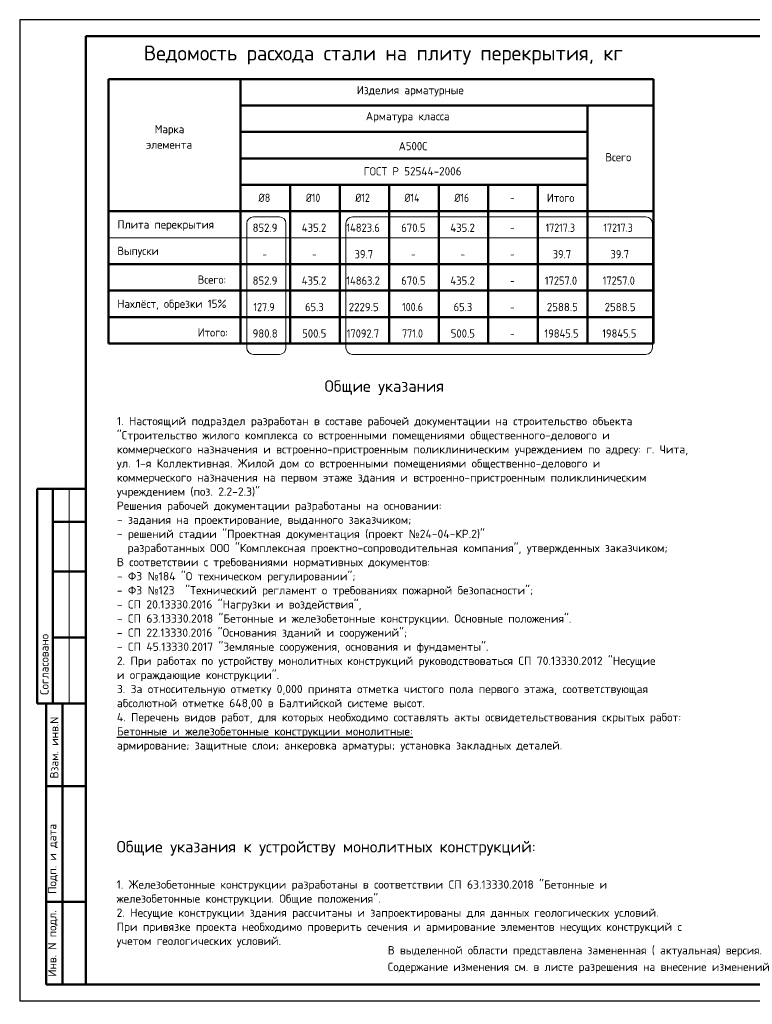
# Model space of a CAD drawing. Header units: millimetres. Extents: x 0 to 50400, y -122 to 35640.
# Tile 1 of 7: x 0 to 26627, y -122 to 35640. Entities that reach past the tile are written whole.
import ezdxf

# ---------------------------------------------------------------- set-up
doc = ezdxf.new("R2010")
doc.units = ezdxf.units.MM
doc.layers.add('Standard', color=7, linetype='Continuous', lineweight=25)
doc.layers.add('Общий01', color=7, linetype='Continuous', lineweight=13)
doc.styles.add('ARIAL', font='arial.ttf')
doc.styles.add('ISOCPEUR', font='isocpeur.ttf')

msp = doc.modelspace()

# ---------------------------------------------------------------- linework, layer by layer
at = {"layer": 'Standard', "color": 7, "linetype": 'Continuous', "lineweight": 25, "transparency": 33554687}
msp.add_line((2400, 35040), (2400, 1270), dxfattribs=at)
at = {"layer": 'Standard', "color": 7, "linetype": 'Continuous', "lineweight": 50, "transparency": 33554687}
for p, q in [((3231, 33481), (3231, 23881)), ((3231, 33481), (23031, 33481)), ((8031, 33481), (8031, 23881)), ((23031, 33481), (23031, 26761)), ((23031, 33481), (23031, 26761)), ((23031, 33481), (23031, 26761)), ((23031, 33481), (23031, 26761)), ((23031, 33481), (23031, 24841)), ((23031, 33481), (23031, 23881)), ((8031, 32521), (23031, 32521)), ((20631, 32521), (20631, 23881)), ((8031, 31561), (8031, 24841)), ((8031, 31561), (8031, 23881)), ((8031, 31561), (20631, 31561)), ((8031, 30601), (20631, 30601)), ((8031, 29641), (8031, 24841)), ((8031, 29641), (8031, 24841)), ((8031, 29641), (8031, 24841)), ((8031, 29641), (20631, 29641)), ((9831, 29641), (9831, 23881)), ((11631, 29641), (11631, 23881)), ((13431, 29641), (13431, 23881)), ((15231, 29641), (15231, 23881)), ((17031, 29641), (17031, 23881)), ((18831, 29641), (18831, 23881)), ((3231, 28681), (23031, 28681)), ((3231, 26761), (23031, 26761)), ((3231, 25801), (23031, 25801)), ((3231, 24841), (23031, 24841)), ((3231, 23881), (23031, 23881)), ((23031, 23881), (3231, 23881)), ((7, 18600), (0, 18600)), ((2400, 18600), (632, 18600)), ((632, 18600), (632, 10800)), ((632, 18600), (632, 10800)), ((1200, 18600), (1200, 10800)), ((2400, 17400), (1200, 17400)), ((2400, 15600), (1200, 15600)), ((2400, 13200), (1200, 13200)), ((0, 10800), (7, 10800)), ((632, 10800), (2400, 10800)), ((960, 600), (960, 10800)), ((960, 600), (960, 10800)), ((1560, 600), (1560, 10800)), ((960, 7800), (2400, 7800)), ((960, 3600), (2400, 3600)), ((2400, 600), (960, 600))]:
    msp.add_line(p, q, dxfattribs=at)
at = {"layer": 'Standard', "color": 7, "linetype": 'Continuous', "lineweight": 13, "transparency": 33554687}
for p, q in [((23031, 27721), (3231, 27721)), ((1800, 18600), (1800, 10800))]:
    msp.add_line(p, q, dxfattribs=at)
at = {"layer": 'Standard', "color": 7, "linetype": 'Continuous', "lineweight": 35, "transparency": 33554687}
msp.add_line((23031, 24841), (3231, 24841), dxfattribs=at)
at = {"layer": 'Standard', "color": 7, "linetype": 'Continuous', "lineweight": 25, "transparency": 33554687}
msp.add_lwpolyline([(0, 0), (50400, 0), (50400, 35640), (0, 35640), (0, 0)], close=True, dxfattribs=at)
msp.add_lwpolyline([(0, 0), (50400, 0), (50400, 35640), (0, 35640), (0, 0)], close=True, dxfattribs=at)
at = {"layer": 'Standard', "color": 7, "linetype": 'Continuous', "lineweight": 50, "transparency": 33554687}
msp.add_lwpolyline([(2400, 35040), (49800, 35040), (49800, 600), (2400, 600), (2400, 35040)], close=True, dxfattribs=at)
at = {"layer": 'Общий01', "color": 240, "linetype": 'Continuous', "lineweight": 18, "transparency": 33554687}
for p, q in [((8494, 28476), (9437, 28476)), ((12094, 28476), (22757, 28476)), ((8254, 23725), (8254, 28236)), ((9677, 28236), (9677, 23725)), ((11854, 23725), (11854, 28236)), ((22997, 28236), (22997, 23725)), ((9437, 23485), (8494, 23485)), ((22757, 23485), (12094, 23485))]:
    msp.add_line(p, q, dxfattribs=at)
for centre, start, end in [((8494, 28236), 90, 180), ((9437, 28236), 0, 90), ((12094, 28236), 90, 180), ((22757, 28236), 0, 90), ((8494, 23725), 180, 270), ((9437, 23725), 270, 0), ((12094, 23725), 180, 270), ((22757, 23725), 270, 0)]:
    msp.add_arc(centre, 240, start, end, dxfattribs=at)

# ---------------------------------------------------------------- texts
at = {"transparency": 33554687, "attachment_point": 1, "line_spacing_factor": 1.024096, "style": 'ARIAL'}
for s, insert, char_height, width in [('\\A1;{\\fISOCPEUR|b0|i0|c0|p34;\\W1.01879;\\C7;                               \\H1.33333x; \\fISOCPEUR|b0|i0|c204|p34;\\H0.875x;Общие указания}\\P{\\W1.01879;\\C7; }\\P{\\fISOCPEUR|b0|i0|c0|p34;\\H0.83333x;\\W1.01879;\\C7;1. \\fISOCPEUR|b0|i0|c204|p34;Настоящий подраздел разработан в составе рабочей документации на строительство объекта}\\P{\\fISOCPEUR|b0|i0|c0|p34;\\H0.83333x;\\W1.01879;\\C7;"\\fISOCPEUR|b0|i0|c204|p34;Строительство жилого комплекса со встроенными помещениями общественного\\fISOCPEUR|b0|i0|c0|p34;-\\fISOCPEUR|b0|i0|c204|p34;делового и}\\P{\\fISOCPEUR|b0|i0|c204|p34;\\H0.83333x;\\W1.01879;\\C7;коммерческого назначения и встроенно\\fISOCPEUR|b0|i0|c0|p34;-\\fISOCPEUR|b0|i0|c204|p34;пристроенным поликлиническим учреждением по адресу\\fISOCPEUR|b0|i0|c0|p34;: \\fISOCPEUR|b0|i0|c204|p34;г\\fISOCPEUR|b0|i0|c0|p34;. \\fISOCPEUR|b0|i0|c204|p34;Чита\\fISOCPEUR|b0|i0|c0|p34;,}\\P{\\fISOCPEUR|b0|i0|c204|p34;\\H0.83333x;\\W1.01879;\\C7;ул\\fISOCPEUR|b0|i0|c0|p34;. 1-\\fISOCPEUR|b0|i0|c204|p34;я Коллективная\\fISOCPEUR|b0|i0|c0|p34;. \\fISOCPEUR|b0|i0|c204|p34;Жилой дом со встроенными помещениями общественно\\fISOCPEUR|b0|i0|c0|p34;-\\fISOCPEUR|b0|i0|c204|p34;делового и}\\P{\\fISOCPEUR|b0|i0|c204|p34;\\H0.83333x;\\W1.01879;\\C7;коммерческого назначения на первом этаже здания и встроенно\\fISOCPEUR|b0|i0|c0|p34;-\\fISOCPEUR|b0|i0|c204|p34;пристроенным поликлиническим}\\P{\\fISOCPEUR|b0|i0|c204|p34;\\H0.83333x;\\W1.01879;\\C7;учреждением \\fISOCPEUR|b0|i0|c0|p34;(\\fISOCPEUR|b0|i0|c204|p34;поз\\fISOCPEUR|b0|i0|c0|p34;. 2.2-2.3)"}\\P{\\fISOCPEUR|b0|i0|c204|p34;\\H0.83333x;\\W1.01879;\\C7;Решения рабочей документации разработаны на основании\\fISOCPEUR|b0|i0|c0|p34;:}\\P{\\fISOCPEUR|b0|i0|c0|p34;\\H0.83333x;\\W1.01879;\\C7;- \\fISOCPEUR|b0|i0|c204|p34;задания на проектирование\\fISOCPEUR|b0|i0|c0|p34;, \\fISOCPEUR|b0|i0|c204|p34;выданного заказчиком\\fISOCPEUR|b0|i0|c0|p34;;}\\P{\\fISOCPEUR|b0|i0|c0|p34;\\H0.83333x;\\W1.01879;\\C7;- \\fISOCPEUR|b0|i0|c204|p34;решений стадии \\fISOCPEUR|b0|i0|c0|p34;"\\fISOCPEUR|b0|i0|c204|p34;Проектная документация \\fISOCPEUR|b0|i0|c0|p34;(\\fISOCPEUR|b0|i0|c204|p34;проект \\fSegoe UI Symbol|b0|i0|c0|p34;№\\fISOCPEUR|b0|i0|c0|p34;24-04-\\fISOCPEUR|b0|i0|c204|p34;КР\\fISOCPEUR|b0|i0|c0|p34;.2)"}\\P{\\fISOCPEUR|b0|i0|c0|p34;\\H0.83333x;\\W1.01879;\\C7;  \\fISOCPEUR|b0|i0|c204|p34;разработанных ООО \\fISOCPEUR|b0|i0|c0|p34;"\\fISOCPEUR|b0|i0|c204|p34;Комплексная проектно\\fISOCPEUR|b0|i0|c0|p34;-\\fISOCPEUR|b0|i0|c204|p34;сопроводительная компания\\fISOCPEUR|b0|i0|c0|p34;", \\fISOCPEUR|b0|i0|c204|p34;утвержденных заказчиком\\fISOCPEUR|b0|i0|c0|p34;;}\\P{\\fISOCPEUR|b0|i0|c204|p34;\\H0.83333x;\\W1.01879;\\C7;В соответствии с требованиями нормативных документов\\fISOCPEUR|b0|i0|c0|p34;: }\\P{\\fISOCPEUR|b0|i0|c0|p34;\\H0.83333x;\\W1.01879;\\C7;- \\fISOCPEUR|b0|i0|c204|p34;ФЗ \\fSegoe UI Symbol|b0|i0|c0|p34;№\\fISOCPEUR|b0|i0|c0|p34;184 "\\fISOCPEUR|b0|i0|c204|p34;О техническом регулировании\\fISOCPEUR|b0|i0|c0|p34;"; }\\P{\\fISOCPEUR|b0|i0|c0|p34;\\H0.83333x;\\W1.01879;\\C7;- \\fISOCPEUR|b0|i0|c204|p34;ФЗ \\fSegoe UI Symbol|b0|i0|c0|p34;№\\fISOCPEUR|b0|i0|c0|p34;123  "\\fISOCPEUR|b0|i0|c204|p34;Технический регламент о требованиях пожарной безопасности\\fISOCPEUR|b0|i0|c0|p34;";}\\P{\\fISOCPEUR|b0|i0|c0|p34;\\H0.83333x;\\W1.01879;\\C7;- \\fISOCPEUR|b0|i0|c204|p34;СП \\fISOCPEUR|b0|i0|c0|p34;20.13330.2016 "\\fISOCPEUR|b0|i0|c204|p34;Нагрузки и воздействия\\fISOCPEUR|b0|i0|c0|p34;", }\\P{\\fISOCPEUR|b0|i0|c0|p34;\\H0.83333x;\\W1.01879;\\C7;- \\fISOCPEUR|b0|i0|c204|p34;СП \\fISOCPEUR|b0|i0|c0|p34;63.13330.2018 "\\fISOCPEUR|b0|i0|c204|p34;Бетонные и железобетонные конструкции\\fISOCPEUR|b0|i0|c0|p34;. \\fISOCPEUR|b0|i0|c204|p34;Основные положения\\fISOCPEUR|b0|i0|c0|p34;".}\\P{\\fISOCPEUR|b0|i0|c0|p34;\\H0.83333x;\\W1.01879;\\C7;- \\fISOCPEUR|b0|i0|c204|p34;СП \\fISOCPEUR|b0|i0|c0|p34;22.13330.2016 "\\fISOCPEUR|b0|i0|c204|p34;Основания зданий и сооружений\\fISOCPEUR|b0|i0|c0|p34;";}\\P{\\fISOCPEUR|b0|i0|c0|p34;\\H0.83333x;\\W1.01879;\\C7;- \\fISOCPEUR|b0|i0|c204|p34;СП \\fISOCPEUR|b0|i0|c0|p34;45.13330.2017 "\\fISOCPEUR|b0|i0|c204|p34;Земляные сооружения\\fISOCPEUR|b0|i0|c0|p34;, \\fISOCPEUR|b0|i0|c204|p34;основания и фундаменты\\fISOCPEUR|b0|i0|c0|p34;".}\\P{\\fISOCPEUR|b0|i0|c0|p34;\\H0.83333x;\\W1.01879;\\C7;2. \\fISOCPEUR|b0|i0|c204|p34;При работах по устройству монолитных конструкций руководствоваться СП \\fISOCPEUR|b0|i0|c0|p34;70.13330.2012 "\\fISOCPEUR|b0|i0|c204|p34;Несущие}\\P{\\fISOCPEUR|b0|i0|c204|p34;\\H0.83333x;\\W1.01879;\\C7;и ограждающие конструкции\\fISOCPEUR|b0|i0|c0|p34;".}\\P{\\fISOCPEUR|b0|i0|c0|p34;\\H0.83333x;\\W1.01879;\\C7;3. \\fISOCPEUR|b0|i0|c204|p34;За относительную отметку \\fISOCPEUR|b0|i0|c0|p34;0,000 \\fISOCPEUR|b0|i0|c204|p34;принята отметка чистого пола первого этажа\\fISOCPEUR|b0|i0|c0|p34;, \\fISOCPEUR|b0|i0|c204|p34;соответствующая}\\P{\\fISOCPEUR|b0|i0|c204|p34;\\H0.83333x;\\W1.01879;\\C7;абсолютной отметке \\fISOCPEUR|b0|i0|c0|p34;648,00 \\fISOCPEUR|b0|i0|c204|p34;в Балтийской системе высот\\fISOCPEUR|b0|i0|c0|p34;.}\\P{\\fISOCPEUR|b0|i0|c0|p34;\\H0.83333x;\\W1.01879;\\C7;4. \\fISOCPEUR|b0|i0|c204|p34;Перечень видов работ\\fISOCPEUR|b0|i0|c0|p34;, \\fISOCPEUR|b0|i0|c204|p34;для которых необходимо составлять акты освидетельствования скрытых работ\\fISOCPEUR|b0|i0|c0|p34;:}\\P{\\fISOCPEUR|b0|i0|c204|p34;\\H0.83333x;\\W1.01879;\\L\\C7;Бетонные и железобетонные конструкции монолитные\\fISOCPEUR|b0|i0|c0|p34;:}\\P{\\fISOCPEUR|b0|i0|c204|p34;\\H0.83333x;\\W1.01879;\\C7;армирование\\fISOCPEUR|b0|i0|c0|p34;; \\fISOCPEUR|b0|i0|c204|p34;защитные слои\\fISOCPEUR|b0|i0|c0|p34;; \\fISOCPEUR|b0|i0|c204|p34;анкеровка арматуры\\fISOCPEUR|b0|i0|c0|p34;; \\fISOCPEUR|b0|i0|c204|p34;установка закладных деталей\\fISOCPEUR|b0|i0|c0|p34;.}', (3532, 22542), 360, 24894.12), ('\\A1;{\\fISOCPEUR|i0|b0;\\H420.000000;\\W1.018787;\\C7;Общие указания к устройству монолитных конструкций:}\\P{\\fArial|i0|b0;\\H420.000000;\\W1.018787;\\C7; }\\P{\\fISOCPEUR|i0|b0;\\H300.000000;\\W1.018787;\\C7;1. Железобетонные конструкции разработаны в соответствии СП 63.13330.2018 "Бетонные и}\\P{\\fISOCPEUR|i0|b0;\\H300.000000;\\W1.018787;\\C7;железобетонные конструкции. Общие положения".}\\P{\\fISOCPEUR|i0|b0;\\H300.000000;\\W1.018787;\\C7;2. Несущие конструкции здания рассчитаны и запроектированы для данных геологических условий.}\\P{\\fISOCPEUR|i0|b0;\\H300.000000;\\W1.018787;\\C7;При привязке проекта необходимо проверить сечения и армирование элементов несущих конструкций с}\\P{\\fISOCPEUR|i0|b0;\\H300.000000;\\W1.018787;\\C7;учетом геологических условий.}\\P', (3523, 5813), 420, 28667.06)]:
    msp.add_mtext(s, dxfattribs=dict(at, insert=insert, char_height=char_height, width=width))
at = {"layer": 'Standard', "color": 7, "linetype": 'Continuous', "lineweight": 50, "transparency": 33554687, "insert": (4514, 34011), "char_height": 540, "width": 18160.38, "attachment_point": 7, "style": 'ISOCPEUR'}
msp.add_mtext('\\W0.99;Ведомость расхода стали на плиту перекрытия, кг', dxfattribs=at)
at = {"layer": 'Standard', "color": 7, "linetype": 'Continuous', "lineweight": 25, "transparency": 33554687, "char_height": 300, "attachment_point": 7, "style": 'ISOCPEUR'}
for s, insert, width in [('\\W0.98;Изделия арматурные', (12253, 32851), 4090.25), ('\\W0.98;Арматура класса', (12581, 31904), 3475.95), ('\\W0.95;Марка', (4906, 31434), 1311.99), ('\\W0.97;элемента', (4591, 30954), 1943.95), ('\\W0.95;А500С', (13776, 30897), 1251.5), ('\\W0.95;Всего', (21287, 30496), 1191.26), ('\\W0.98;ГОСТ Р 52544-2006', (12501, 29984), 3805.38), ('\\W0.89;Ø8', (8676, 29021), 644), ('\\W0.85;Ø10', (10401, 29021), 786.72), ('\\W0.85;Ø12', (12201, 29021), 786.72), ('\\W0.85;Ø14', (13986, 29021), 817.65), ('\\W0.85;Ø16', (15801, 29021), 786.72), ('\\W0.78;-', (17826, 29021), 326.42), ('\\W0.95;Итого', (19161, 29021), 1281.75), ('\\W0.98;Плита перекрытия', (3550, 27971), 3685.35), ('\\W0.94;852.9', (8466, 27933), 1070.02), ('\\W0.94;435.2', (10251, 27933), 1100.34), ('\\W0.92;14823.6', (11871, 27933), 1456.51), ('\\W0.94;670.5', (13866, 27933), 1070.02), ('\\W0.94;435.2', (15651, 27933), 1100.34), ('\\W0.78;-', (17826, 27933), 326.42), ('\\W0.87;17217.3', (19116, 27933), 1359.98), ('\\W0.87;17217.3', (21216, 27933), 1359.99), ('\\W0.96;Выпуски', (3550, 27011), 1643.32), ('\\W0.92;39.7', (12171, 26973), 857.74), ('\\W0.92;39.7', (19371, 26973), 857.73), ('\\W0.92;39.7', (21471, 26973), 857.74), ('\\W0.78;-', (8826, 26973), 326.42), ('\\W0.78;-', (10626, 26973), 326.42), ('\\W0.78;-', (14226, 26973), 326.42), ('\\W0.78;-', (16026, 26973), 326.42), ('\\W0.78;-', (17826, 26973), 326.42), ('\\W0.95;Всего:', (6472, 26051), 1281.74), ('\\W0.94;852.9', (8466, 26013), 1070.02), ('\\W0.94;435.2', (10251, 26013), 1100.34), ('\\W0.92;14863.2', (11871, 26013), 1456.51), ('\\W0.94;670.5', (13866, 26013), 1070.02), ('\\W0.94;435.2', (15651, 26013), 1100.34), ('\\W0.78;-', (17826, 26013), 326.42), ('\\W0.91;17257.0', (19086, 26013), 1426.18), ('\\W0.91;17257.0', (21186, 26013), 1426.19), ('\\W0.97;Нахлёст, обрезки 15%%%', (3550, 25091), 4313.44), ('\\W0.88;127.9', (8496, 25053), 1001.11), ('\\W0.92;65.3', (10371, 25053), 857.74), ('\\W0.95;2229.5', (11961, 25053), 1281.42), ('\\W0.88;100.6', (13896, 25053), 1001.11), ('\\W0.92;65.3', (15771, 25053), 857.74), ('\\W0.78;-', (17826, 25053), 326.42), ('\\W0.95;2588.5', (19161, 25053), 1281.43), ('\\W0.95;2588.5', (21261, 25053), 1281.44), ('\\W0.95;Итого:', (6472, 24131), 1372.15), ('\\W0.94;980.8', (8466, 24093), 1070.02), ('\\W0.94;500.5', (10266, 24093), 1070.02), ('\\W0.91;17092.7', (11886, 24093), 1426.19), ('\\W0.88;771.0', (13896, 24093), 1001.11), ('\\W0.94;500.5', (15666, 24093), 1070.01), ('\\W0.92;19845.5', (19071, 24093), 1456.52), ('\\W0.92;19845.5', (21171, 24093), 1456.51), ('\\W0.78;-', (17826, 24093), 326.42)]:
    msp.add_mtext(s, dxfattribs=dict(at, insert=insert, width=width))
at = {"layer": 'Standard', "color": 7, "linetype": 'Continuous', "lineweight": 50, "transparency": 33554687, "char_height": 300, "attachment_point": 7, "rotation": 90, "style": 'ISOCPEUR'}
for s, insert, width in [('\\A1;{\\fISOCPEUR|i0|b0;\\H300.000000;\\W1.000000;\\C7;Согласовано}\\P', (1050, 11114), 2486.25), ('\\A1;{\\fISOCPEUR|i0|b0;\\H300.000000;\\W1.000000;\\C7;Взам. инв.N}\\P', (1408, 8083), 2290.92), ('\\A1;{\\fISOCPEUR|i0|b0;\\H300.000000;\\W1.000000;\\C7;Подп. и дата}\\P', (1379, 3891), 2636.47), ('\\A1;{\\fISOCPEUR|i0|b0;\\H300.000000;\\W1.000000;\\C7;Инв. N подл.}\\P', (1379, 881), 2426.15)]:
    msp.add_mtext(s, dxfattribs=dict(at, insert=insert, width=width))
at = {"layer": 'Standard', "color": 7, "linetype": 'Continuous', "lineweight": 18, "transparency": 33554687, "insert": (13380, 1991), "char_height": 300, "width": 13901.17, "attachment_point": 1, "line_spacing_factor": 1.204819, "style": 'ARIAL'}
msp.add_mtext('\\A1;{\\fISOCPEUR|i0|b0;\\H300.000000;\\W1.000000;\\C7;В выделенной области представлена замененная ( актуальная) версия.}\\P{\\fISOCPEUR|i0|b0;\\H300.000000;\\W1.000000;\\C7;Содержание изменения см. в листе разрешения на внесение изменений}\\P', dxfattribs=at)

doc.saveas('drawing.dxf')
